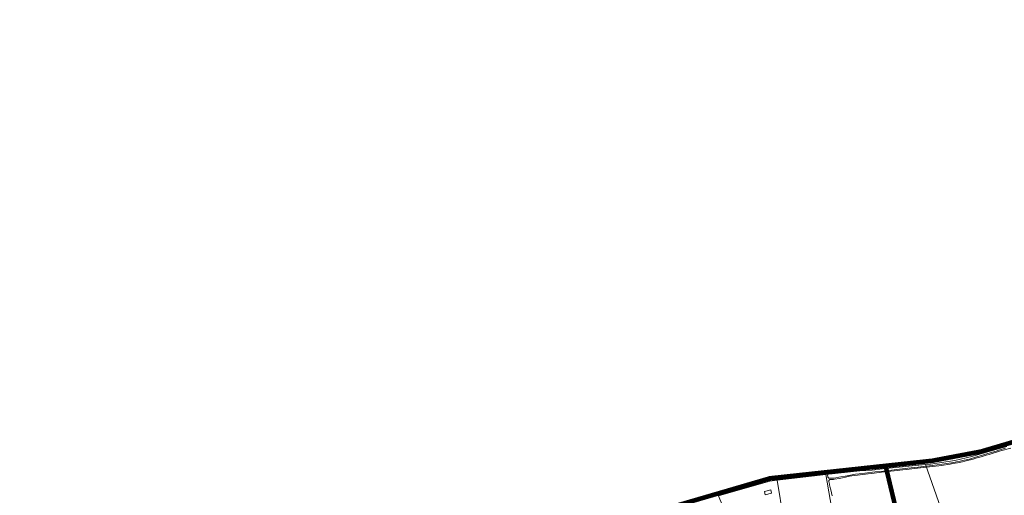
# Model space of a CAD drawing. Header units: metres. Extents: x 578835 to 593571, y 248557 to 255108.
# Tile 150 of 251: x 584321 to 585612, y 253307 to 253930. Entities that reach past the tile are written whole.
import ezdxf

# ---------------------------------------------------------------- set-up
doc = ezdxf.new("R2010")
doc.units = ezdxf.units.M
doc.linetypes.add('CACHEX2', pattern=[0.75, 0.5, -0.25])
doc.linetypes.add('SOLID_LINE', pattern=[0])
for name, color, linetype, lineweight in [('Cad-BATIMENT_BATI_LEGER13', 7, 'SOLID_LINE', 0), ('Cad-HYDROGRAPHI_COURS_D_EAU28', 5, 'SOLID_LINE', 0), ('Cad-PARCELLAIRE_PARCELLE1', 250, 'SOLID_LINE', 0), ('Cad-RESEAU_ROUT_LIMITE_DE_VOIE_P23', 8, 'SOLID_LINE', 0), ('PLU', 7, 'CACHEX2', 5)]:
    doc.layers.add(name, color=color, linetype=linetype, lineweight=lineweight)

msp = doc.modelspace()

# ---------------------------------------------------------------- linework, layer by layer
at = {"layer": 'Cad-BATIMENT_BATI_LEGER13'}
msp.add_lwpolyline([(585297.2, 253312.3), (585298.3, 253307.9), (585306.7, 253310), (585305.7, 253314.3), (585297.2, 253312.3), (585297.2, 253312.3)], close=True, dxfattribs=at)
msp.add_lwpolyline([(585297.2, 253312.3), (585298.3, 253307.9), (585306.7, 253310), (585305.7, 253314.3), (585297.2, 253312.3), (585297.2, 253312.3)], close=True, dxfattribs=at)
at = {"layer": 'Cad-HYDROGRAPHI_COURS_D_EAU28'}
for points in [[(585661.8, 253388.4), (585607.2, 253372), (585581, 253364.4), (585554.9, 253358.3), (585533.6, 253354.5), (585517.2, 253352.3), (585474.5, 253348), (585423.5, 253342.6), (585400.7, 253340.2), (585389.4, 253338.3), (585377.4, 253337.1), (585377.8, 253334.4), (585377.8, 253334.4), (585377.8, 253334.4), (585389.9, 253335.8), (585422.2, 253339.1), (585438.5, 253340.2), (585452.2, 253342), (585508.2, 253347.4), (585515, 253348), (585547, 253352.7), (585568.9, 253358.1), (585602.2, 253367.7), (585614.9, 253371.2)], [(585237.2, 253306.6), (585304.5, 253325.7), (585313.9, 253327.2), (585377.8, 253334.4), (585377.4, 253337.1), (585362.1, 253335.6), (585304.6, 253329.4), (585292.2, 253325.9), (585225.6, 253307.2)]]:
    msp.add_lwpolyline(points, dxfattribs=at)
at = {"layer": 'Cad-PARCELLAIRE_PARCELLE1'}
msp.add_lwpolyline([(585614.9, 253371.2), (585602.2, 253367.7), (585568.9, 253358.1), (585547, 253352.7), (585515, 253348), (585508.2, 253347.4), (585554, 253218.5), (585591.6, 253113.7), (585601, 253112.3), (585608.6, 253111.2), (585619.4, 253109.5)], dxfattribs=at)
for points in [[(585502.6, 253122.7), (585487.4, 253215.3), (585554, 253218.5), (585508.2, 253347.4), (585452.2, 253342), (585438.5, 253340.2), (585422.2, 253339.1), (585389.9, 253335.8), (585377.8, 253334.4), (585391.2, 253256.4), (585413.6, 253130), (585502.6, 253122.7), (585502.6, 253122.7)], [(585317.5, 253275.2), (585322.3, 253276.5), (585313.9, 253327.2), (585304.5, 253325.7), (585237.2, 253306.6), (585256.4, 253259.5), (585317.5, 253275.2), (585317.5, 253275.2)], [(585346, 253138.4), (585344, 253149.9), (585340.4, 253170.5), (585335.6, 253196.2), (585329.8, 253230.9), (585322.3, 253276.5), (585313.9, 253327.2), (585377.8, 253334.4), (585391.2, 253256.4), (585413.6, 253130), (585346.5, 253135.3), (585346, 253138.4), (585346, 253138.4)]]:
    msp.add_lwpolyline(points, close=True, dxfattribs=at)
at = {"layer": 'Cad-RESEAU_ROUT_LIMITE_DE_VOIE_P23'}
for points in [[(585386, 253306.7), (585384.2, 253314.6), (585383.9, 253315.9), (585382.7, 253321.1), (585382.5, 253321.9), (585381.9, 253325.2), (585381.8, 253325.9), (585381.7, 253326.7), (585381.8, 253327), (585382, 253327.3), (585382.4, 253327.6), (585383, 253327.8), (585383.9, 253327.9), (585385.9, 253328), (585387.8, 253328.1), (585389.3, 253328.3), (585395.5, 253329.4), (585403.6, 253331.1), (585408.9, 253332.2), (585411.7, 253332.6), (585422.8, 253334.1), (585433.2, 253335.2), (585437.4, 253335.8), (585454.3, 253337.9), (585471.6, 253339.7), (585474.7, 253340.1), (585487.1, 253341.4), (585505.4, 253343.6), (585517.6, 253345), (585525.7, 253345.9), (585528.8, 253346.3), (585540.9, 253348.2), (585544.1, 253348.8), (585550.5, 253350), (585556.9, 253351.2), (585559.7, 253351.9), (585570.9, 253354.8), (585574.3, 253355.7), (585581.1, 253357.7), (585587.8, 253359.7), (585591.6, 253360.8), (585606.7, 253365.3), (585620.4, 253369.2)], [(585613.3, 253369.1), (585604.4, 253366.3), (585601, 253365.2), (585587.2, 253361.1)], [(585587.2, 253361.1), (585584.2, 253360.2), (585572.4, 253356.6), (585565.9, 253354.8), (585561.5, 253353.7), (585559, 253353.1), (585553.9, 253352), (585548.8, 253350.9), (585545.6, 253350.4), (585539.5, 253349.3), (585533.2, 253348.3), (585530, 253347.9), (585517, 253346.3), (585498.6, 253344.3), (585485, 253342.6), (585467.5, 253340.7), (585453.2, 253339), (585442.2, 253337.9), (585428.8, 253336.3), (585421.4, 253335.5), (585416.5, 253334.8), (585405.7, 253332.8), (585394.9, 253330.9), (585390.8, 253330.2), (585388.1, 253329.8), (585385.7, 253329.6), (585383.4, 253329.6), (585382.3, 253329.7), (585381.9, 253329.7), (585381.2, 253330.1), (585380.7, 253330.6), (585380.5, 253330.9), (585380.3, 253331.6), (585380.2, 253332.3), (585379.9, 253333.7), (585379.7, 253334.5), (585379.7, 253334.7)]]:
    msp.add_lwpolyline(points, dxfattribs=at)
at = {"layer": 'PLU', "color": 7, "ltscale": 2, "const_width": 6}
for points in [[(586993.9, 253927.3), (586154, 253589.2), (585711.9, 253408.7), (585661.8, 253388.5), (585581, 253364.6), (585517.1, 253352.5), (585304.5, 253329.5), (585175.2, 253291.7), (585055.8, 253248.9), (585042.3, 253244.1), (584950.3, 253244.1), (584744.2, 253233.6), (584562.3, 253208.8), (584490.6, 253197.9), (584413.7, 253186.8), (584302.9, 253186.8), (584161.5, 253181.3), (584121, 253172.5), (584095.4, 253169.8), (584062.7, 253161.4)], [(585456.1, 253345.7), (585487.3, 253215.4)]]:
    msp.add_lwpolyline(points, dxfattribs=at)

doc.saveas('drawing.dxf')
